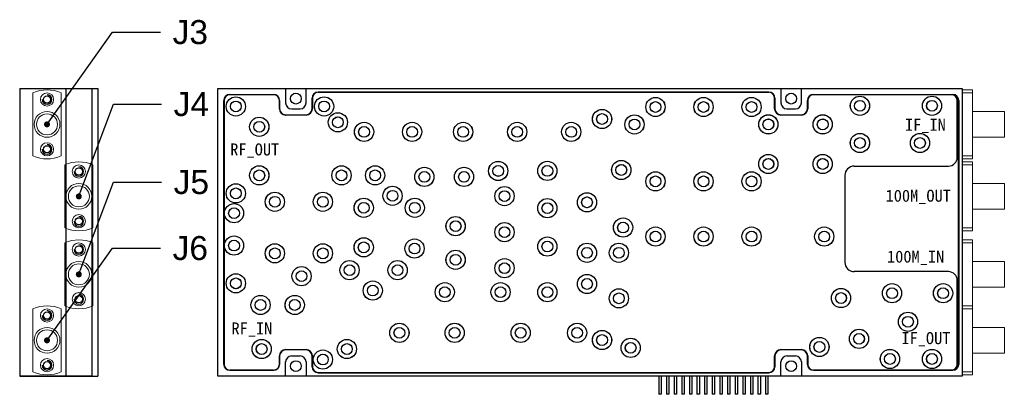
# Model space of a CAD drawing. Header units: millimetres. Extents: x 16 to 359, y 16 to 116.
# Tile 2 of 2: x 195 to 359, y 26 to 89. Entities that reach past the tile are written whole.
import ezdxf
from ezdxf import colors
from ezdxf.entities.mleader import LeaderData, LeaderLine
from ezdxf.math import Vec2, Vec3

# ---------------------------------------------------------------- set-up
doc = ezdxf.new("R2010")
doc.units = ezdxf.units.MM
doc.layers.add('螺钉孔', color=2, linetype='Continuous')
doc.styles.get("Standard").update_dxf_attribs({"font": 'arial.ttf'})

# ---------------------------------------------------------------- blocks, each defined once
blk = doc.blocks.new('SMP-JFD22')
at = {"color": 7, "linetype": 'Continuous', "lineweight": 15}
for p, q in [((2747.26, 1816.5), (2747.26, 1806.01)), ((2751.96, 1806.01), (2751.96, 1816.5))]:
    blk.add_line(p, q, dxfattribs=at)
for centre, radius in [((2749.61, 1815.41), 1.1), ((2749.61, 1811.26), 2.15), ((2749.61, 1811.26), 1.75), ((2749.61, 1811.26), 0.19), ((2749.61, 1807.11), 1.1)]:
    blk.add_circle(centre, radius, dxfattribs=at)
for start, end in [(65.8771, 114.1229), (245.8771, 294.1229)]:
    blk.add_arc((2749.61, 1811.26), 5.75, start, end, dxfattribs=at)
blk = doc.blocks.new('SMP-JFD22-TOP')
at = {"color": 7, "linetype": 'Continuous', "lineweight": 15}
for p, q in [((2591.34, 1810.51), (2589.64, 1810.51)), ((2589.64, 1810), (2589.64, 1810.51)), ((2589.64, 1810), (2591.34, 1810)), ((2589.64, 1799.51), (2589.64, 1810)), ((2591.34, 1810), (2591.34, 1810.51)), ((2591.34, 1799.51), (2591.34, 1810)), ((2589.64, 1806.91), (2584.34, 1806.91)), ((2584.34, 1804.76), (2584.34, 1806.91)), ((2584.34, 1802.61), (2584.34, 1804.76)), ((2584.34, 1802.61), (2589.64, 1802.61)), ((2589.64, 1799.51), (2591.34, 1799.51)), ((2589.64, 1799.01), (2589.64, 1799.51)), ((2591.34, 1799.01), (2591.34, 1799.51)), ((2589.64, 1799.01), (2591.34, 1799.01))]:
    blk.add_line(p, q, dxfattribs=at)
blk = doc.blocks.new('盖板')
for p, q in [((328.78, 147.68), (253.68, 147.68)), ((238.03, 146.33), (238.03, 102.33)), ((246.28, 147.28), (238.98, 147.28)), ((247.23, 144.93), (247.23, 146.33)), ((252.73, 146.73), (252.73, 144.93)), ((329.73, 144.93), (329.73, 146.73)), ((335.23, 146.33), (335.23, 144.93)), ((359.18, 147.28), (336.18, 147.28)), ((360.13, 136.83), (360.13, 146.33)), ((251.68, 143.88), (248.28, 143.88)), ((334.18, 143.88), (330.78, 143.88)), ((342.98, 135.38), (358.68, 135.38)), ((341.43, 133.83), (341.43, 119.33)), ((358.68, 117.78), (342.98, 117.78)), ((360.13, 102.33), (360.13, 116.33)), ((247.23, 102.33), (247.23, 103.73)), ((248.28, 104.78), (251.68, 104.78)), ((252.73, 103.73), (252.73, 101.93)), ((329.73, 101.93), (329.73, 103.73)), ((330.78, 104.78), (334.18, 104.78)), ((335.23, 103.73), (335.23, 102.33)), ((238.98, 101.38), (246.28, 101.38)), ((253.68, 100.98), (328.78, 100.98)), ((336.18, 101.38), (359.18, 101.38))]:
    blk.add_line(p, q)
for centre, radius in [((239.98, 145.33), 1.6), ((239.98, 145.33), 0.9), ((254.68, 145.33), 1.6), ((254.68, 145.33), 0.9), ((309.88, 145.23), 1.6), ((309.88, 145.23), 0.9), ((317.88, 145.23), 1.6), ((317.88, 145.23), 0.9), ((325.88, 145.23), 1.6), ((325.88, 145.23), 0.9), ((343.93, 145.43), 1.6), ((343.93, 145.43), 0.9), ((355.93, 145.43), 1.6), ((355.93, 145.43), 0.9), ((300.98, 143.23), 1.6), ((243.88, 141.93), 1.6), ((243.88, 141.93), 0.9), ((256.98, 142.68), 1.6), ((256.98, 142.68), 0.9), ((261.34, 141.08), 1.6), ((269.34, 141.08), 1.6), ((277.84, 141.08), 1.6), ((286.84, 141.08), 1.6), ((295.84, 141.08), 1.6), ((300.98, 143.23), 0.9), ((306.38, 142.33), 1.6), ((306.38, 142.33), 0.9), ((328.68, 142.33), 1.6), ((328.68, 142.33), 0.9), ((337.73, 142.33), 1.6), ((337.73, 142.33), 0.9), ((261.34, 141.08), 0.9), ((269.34, 141.08), 0.9), ((277.84, 141.08), 0.9), ((286.84, 141.08), 0.9), ((295.84, 141.08), 0.9), ((343.93, 139.23), 1.6), ((343.93, 139.23), 0.9), ((353.93, 139.23), 1.6), ((353.93, 139.23), 0.9), ((283.68, 134.57), 1.6), ((291.87, 134.58), 1.6), ((304.18, 134.73), 1.6), ((328.68, 135.73), 1.6), ((328.68, 135.73), 0.9), ((337.73, 135.73), 1.6), ((337.73, 135.73), 0.9), ((243.88, 133.83), 1.6), ((243.88, 133.83), 0.9), ((257.58, 133.83), 1.6), ((257.58, 133.83), 0.9), ((263.18, 133.83), 1.6), ((263.18, 133.83), 0.9), ((271.38, 133.58), 1.6), ((271.38, 133.58), 0.9), ((277.98, 133.58), 1.6), ((283.68, 134.57), 0.9), ((291.87, 134.58), 0.9), ((304.18, 134.73), 0.9), ((277.98, 133.58), 0.9), ((309.88, 132.83), 1.6), ((309.88, 132.83), 0.9), ((317.88, 132.83), 1.6), ((317.88, 132.83), 0.9), ((325.88, 132.83), 1.6), ((325.88, 132.83), 0.9), ((239.98, 130.83), 1.6), ((239.98, 130.83), 0.9), ((266.08, 130.43), 1.6), ((266.08, 130.43), 0.9), ((284.73, 130.37), 1.6), ((284.73, 130.37), 0.9), ((246.48, 129.43), 1.6), ((246.48, 129.43), 0.9), ((254.48, 129.43), 1.6), ((254.48, 129.43), 0.9), ((261.28, 128.43), 1.6), ((269.78, 128.43), 1.6), ((291.87, 128.37), 1.6), ((298.47, 129.34), 1.6), ((298.47, 129.34), 0.9), ((239.68, 127.53), 1.6), ((239.68, 127.53), 0.9), ((261.28, 128.43), 0.9), ((269.78, 128.43), 0.9), ((291.87, 128.37), 0.9), ((276.58, 125.37), 1.6), ((304.48, 125.13), 1.6), ((276.58, 125.37), 0.9), ((284.73, 124.37), 1.6), ((284.73, 124.37), 0.9), ((304.48, 125.13), 0.9), ((309.88, 123.63), 1.6), ((317.88, 123.63), 1.6), ((325.88, 123.63), 1.6), ((337.98, 123.63), 1.6), ((239.68, 122.13), 1.6), ((239.68, 122.13), 0.9), ((261.28, 121.83), 1.6), ((269.74, 121.63), 1.6), ((291.87, 121.97), 1.6), ((309.88, 123.63), 0.9), ((317.88, 123.63), 0.9), ((325.88, 123.63), 0.9), ((337.98, 123.63), 0.9), ((246.48, 120.83), 1.6), ((246.48, 120.83), 0.9), ((254.48, 120.83), 1.6), ((254.48, 120.83), 0.9), ((261.28, 121.83), 0.9), ((269.74, 121.63), 0.9), ((291.87, 121.97), 0.9), ((298.47, 120.93), 1.6), ((298.47, 120.93), 0.9), ((303.78, 120.93), 1.6), ((303.78, 120.93), 0.9), ((276.58, 119.76), 1.6), ((276.58, 119.76), 0.9), ((284.73, 118.36), 1.6), ((250.92, 117.03), 1.6), ((258.92, 118.03), 1.6), ((258.92, 118.03), 0.9), ((266.92, 118.03), 1.6), ((266.92, 118.03), 0.9), ((284.73, 118.36), 0.9), ((239.98, 115.83), 1.6), ((239.98, 115.83), 0.9), ((250.92, 117.03), 0.9), ((298.47, 115.73), 1.6), ((298.47, 115.73), 0.9), ((262.79, 114.63), 1.6), ((262.79, 114.63), 0.9), ((274.78, 114.36), 1.6), ((274.78, 114.36), 0.9), ((284.07, 114.36), 1.6), ((284.07, 114.36), 0.9), ((291.87, 114.36), 1.6), ((291.87, 114.36), 0.9), ((303.78, 113.33), 1.6), ((340.78, 113.38), 1.6), ((349.28, 114.18), 1.6), ((349.28, 114.18), 0.9), ((357.78, 114.18), 1.6), ((357.78, 114.18), 0.9), ((244.09, 112.23), 1.6), ((249.79, 112.23), 1.6), ((303.78, 113.33), 0.9), ((340.78, 113.38), 0.9), ((244.09, 112.23), 0.9), ((249.79, 112.23), 0.9), ((351.93, 109.43), 1.6), ((351.93, 109.43), 0.9), ((267.22, 107.58), 1.6), ((267.22, 107.58), 0.9), ((276.42, 107.58), 1.6), ((276.42, 107.58), 0.9), ((287.42, 107.58), 1.6), ((287.42, 107.58), 0.9), ((296.82, 107.58), 1.6), ((296.82, 107.58), 0.9), ((300.98, 106.38), 1.6), ((300.98, 106.38), 0.9), ((305.74, 105.08), 1.6), ((337.18, 105.23), 1.6), ((343.78, 106.58), 1.6), ((343.78, 106.58), 0.9), ((244.28, 104.88), 1.6), ((244.28, 104.88), 0.9), ((258.48, 104.88), 1.6), ((258.48, 104.88), 0.9), ((305.74, 105.08), 0.9), ((337.18, 105.23), 0.9), ((254.48, 103.13), 1.6), ((254.48, 103.13), 0.9), ((348.93, 103.23), 1.6), ((348.93, 103.23), 0.9), ((355.93, 103.23), 1.6), ((355.93, 103.23), 0.9)]:
    blk.add_circle(centre, radius)
for centre, radius, start, end in [((253.68, 146.73), 0.95, 90, 180), ((328.78, 146.73), 0.95, 0, 90), ((238.98, 146.33), 0.95, 90, 180), ((246.28, 146.33), 0.95, 360, 90), ((336.18, 146.33), 0.95, 90, 180), ((359.18, 146.33), 0.95, 360, 90), ((248.28, 144.93), 1.05, 180, 270), ((251.68, 144.93), 1.05, 270, 360), ((330.78, 144.93), 1.05, 180, 270), ((334.18, 144.93), 1.05, 270, 360), ((358.68, 136.83), 1.45, 270, 0), ((342.98, 133.83), 1.55, 90, 180), ((342.98, 119.33), 1.55, 180, 270), ((358.68, 116.33), 1.45, 0, 90), ((248.28, 103.73), 1.05, 90, 180), ((251.68, 103.73), 1.05, 0, 90), ((330.78, 103.73), 1.05, 90, 180), ((334.18, 103.73), 1.05, 0, 90), ((238.98, 102.33), 0.95, 180, 270), ((246.28, 102.33), 0.95, 270, 0), ((253.68, 101.93), 0.95, 180, 270), ((328.78, 101.93), 0.95, 270, 360), ((336.18, 102.33), 0.95, 180, 270), ((359.18, 102.33), 0.95, 270, 0)]:
    blk.add_arc(centre, radius, start, end)
blk = doc.blocks.new('_Dot')
at = {"color": 0, "linetype": 'ByBlock', "lineweight": -2}
blk.add_line((-0.5, 0), (-1, 0), dxfattribs=at)
at = {"color": 0, "linetype": 'ByBlock', "const_width": 0.5}
blk.add_lwpolyline([(-0.25, 0, 1), (0.25, 0, 1)], format="xyb", close=True, dxfattribs=at)

msp = doc.modelspace()

# ---------------------------------------------------------------- linework, layer by layer
for p, q in [((195.476, 77.191), (195.476, 29.191)), ((195.476, 77.191), (203.176, 77.191)), ((203.176, 77.191), (203.176, 29.191)), ((203.176, 77.191), (204.176, 77.191)), ((204.176, 77.191), (207.476, 77.191)), ((207.476, 77.191), (207.476, 29.191)), ((207.476, 77.191), (208.476, 77.191)), ((208.476, 77.191), (208.476, 29.191)), ((228.476, 77.191), (352.476, 77.191)), ((228.476, 29.191), (228.476, 77.191)), ((239.776, 77.191), (239.776, 74.791)), ((243.176, 74.791), (243.176, 77.191)), ((322.276, 77.191), (322.276, 74.791)), ((325.676, 74.791), (325.676, 77.191)), ((352.476, 77.191), (352.476, 29.191)), ((230.476, 76.191), (237.776, 76.191)), ((237.776, 76.141), (230.476, 76.141)), ((244.176, 73.791), (244.176, 75.591)), ((244.226, 75.591), (244.226, 73.791)), ((245.176, 76.591), (320.276, 76.591)), ((320.276, 76.541), (245.176, 76.541)), ((321.226, 73.791), (321.226, 75.591)), ((321.276, 75.591), (321.276, 73.791)), ((327.676, 76.191), (350.876, 76.191)), ((350.876, 76.141), (327.676, 76.141)), ((229.476, 31.191), (229.476, 75.191)), ((229.526, 75.191), (229.526, 31.191)), ((238.726, 73.791), (238.726, 75.191)), ((238.776, 75.191), (238.776, 73.791)), ((326.676, 73.791), (326.676, 75.191)), ((326.726, 75.191), (326.726, 73.791)), ((351.826, 31.191), (351.826, 75.191)), ((351.876, 75.191), (351.876, 31.191)), ((239.776, 72.791), (243.176, 72.791)), ((243.176, 72.741), (239.776, 72.741)), ((240.776, 73.791), (242.176, 73.791)), ((322.276, 72.791), (325.676, 72.791)), ((325.676, 72.741), (322.276, 72.741)), ((323.276, 73.791), (324.676, 73.791)), ((239.776, 33.641), (243.176, 33.641)), ((243.176, 33.591), (239.776, 33.591)), ((322.276, 33.641), (325.676, 33.641)), ((325.676, 33.591), (322.276, 33.591)), ((238.726, 31.191), (238.726, 32.591)), ((238.776, 32.591), (238.776, 31.191)), ((239.776, 29.191), (239.776, 31.591)), ((240.776, 32.591), (242.176, 32.591)), ((240.776, 32.591), (242.176, 32.591)), ((243.176, 31.591), (243.176, 29.191)), ((244.176, 30.791), (244.176, 32.591)), ((244.226, 32.591), (244.226, 30.791)), ((321.226, 30.791), (321.226, 32.591)), ((321.276, 32.591), (321.276, 30.791)), ((322.276, 29.191), (322.276, 31.591)), ((323.276, 32.591), (324.676, 32.591)), ((323.276, 32.591), (324.676, 32.591)), ((325.676, 31.591), (325.676, 29.191)), ((326.676, 31.191), (326.676, 32.591)), ((326.726, 32.591), (326.726, 31.191)), ((230.476, 30.241), (237.776, 30.241)), ((237.776, 30.191), (230.476, 30.191)), ((245.176, 29.841), (320.276, 29.841)), ((245.176, 29.791), (320.276, 29.791)), ((327.676, 30.241), (350.876, 30.241)), ((350.876, 30.191), (327.676, 30.191)), ((203.176, 29.191), (195.476, 29.191)), ((195.476, 29.191), (208.476, 29.191)), ((204.176, 29.191), (203.176, 29.191)), ((207.476, 29.191), (204.176, 29.191)), ((207.476, 29.191), (208.476, 29.191)), ((352.476, 29.191), (228.476, 29.191)), ((301.936, 29.191), (301.936, 26.191)), ((302.336, 29.191), (302.336, 26.191)), ((303.206, 29.191), (303.206, 26.191)), ((303.606, 29.191), (303.606, 26.191)), ((304.476, 29.191), (304.476, 26.191)), ((304.876, 29.191), (304.876, 26.191)), ((305.746, 29.191), (305.746, 26.191)), ((306.146, 29.191), (306.146, 26.191)), ((307.016, 29.191), (307.016, 26.191)), ((307.416, 29.191), (307.416, 26.191)), ((308.286, 29.191), (308.286, 26.191)), ((308.686, 29.191), (308.686, 26.191)), ((309.556, 29.191), (309.556, 26.191)), ((309.956, 29.191), (309.956, 26.191)), ((310.826, 29.191), (310.826, 26.191)), ((311.226, 29.191), (311.226, 26.191)), ((312.096, 29.191), (312.096, 26.191)), ((312.496, 29.191), (312.496, 26.191)), ((313.366, 29.191), (313.366, 26.191)), ((313.766, 29.191), (313.766, 26.191)), ((314.636, 29.191), (314.636, 26.191)), ((315.036, 29.191), (315.036, 26.191)), ((315.906, 29.191), (315.906, 26.191)), ((316.306, 29.191), (316.306, 26.191)), ((317.176, 29.191), (317.176, 26.191)), ((317.576, 29.191), (317.576, 26.191)), ((318.446, 29.191), (318.446, 26.191)), ((318.846, 29.191), (318.846, 26.191)), ((319.716, 29.191), (319.716, 26.191)), ((320.116, 29.191), (320.116, 26.191)), ((302.336, 26.191), (301.936, 26.191)), ((303.606, 26.191), (303.206, 26.191)), ((304.876, 26.191), (304.476, 26.191)), ((306.146, 26.191), (305.746, 26.191)), ((307.416, 26.191), (307.016, 26.191)), ((308.686, 26.191), (308.286, 26.191)), ((309.956, 26.191), (309.556, 26.191)), ((311.226, 26.191), (310.826, 26.191)), ((312.496, 26.191), (312.096, 26.191)), ((313.766, 26.191), (313.366, 26.191)), ((315.036, 26.191), (314.636, 26.191)), ((316.306, 26.191), (315.906, 26.191)), ((317.576, 26.191), (317.176, 26.191)), ((318.846, 26.191), (318.446, 26.191)), ((320.116, 26.191), (319.716, 26.191))]:
    msp.add_line(p, q)
for centre, radius in [((231.476, 74.191), 1.6), ((241.476, 75.491), 0.9), ((246.176, 74.191), 1.6), ((301.375, 74.09), 1.6), ((309.375, 74.09), 1.6), ((317.375, 74.09), 1.6), ((323.976, 75.491), 0.9), ((335.426, 74.291), 1.6), ((347.426, 74.291), 1.6), ((231.476, 74.191), 0.9), ((246.176, 74.191), 0.9), ((301.375, 74.09), 0.9), ((309.375, 74.09), 0.9), ((317.375, 74.09), 0.9), ((335.426, 74.291), 0.9), ((347.426, 74.291), 0.9), ((235.376, 70.791), 1.6), ((248.476, 71.541), 1.6), ((248.476, 71.541), 0.9), ((292.475, 72.09), 1.6), ((292.475, 72.09), 0.9), ((297.875, 71.19), 1.6), ((320.175, 71.194), 1.6), ((329.226, 71.194), 1.6), ((235.376, 70.791), 0.9), ((252.836, 69.941), 1.6), ((252.836, 69.941), 0.9), ((260.836, 69.941), 1.6), ((260.836, 69.941), 0.9), ((269.336, 69.941), 1.6), ((269.336, 69.941), 0.9), ((278.336, 69.941), 1.6), ((278.336, 69.941), 0.9), ((287.336, 69.941), 1.6), ((287.336, 69.941), 0.9), ((297.875, 71.19), 0.9), ((320.175, 71.194), 0.9), ((329.226, 71.194), 0.9), ((335.426, 68.091), 1.6), ((335.426, 68.091), 0.9), ((345.426, 68.091), 1.6), ((345.426, 68.091), 0.9), ((320.175, 64.594), 1.6), ((329.226, 64.594), 1.6), ((235.376, 62.691), 1.6), ((249.076, 62.691), 1.6), ((254.676, 62.691), 1.6), ((262.884, 62.441), 1.6), ((269.484, 62.439), 1.6), ((275.175, 63.434), 1.6), ((275.175, 63.434), 0.9), ((283.366, 63.436), 1.6), ((283.366, 63.436), 0.9), ((295.675, 63.594), 1.6), ((295.675, 63.594), 0.9), ((320.175, 64.594), 0.9), ((329.226, 64.594), 0.9), ((235.376, 62.691), 0.9), ((249.076, 62.691), 0.9), ((254.676, 62.691), 0.9), ((262.884, 62.441), 0.9), ((269.484, 62.439), 0.9), ((301.375, 61.69), 1.6), ((301.375, 61.69), 0.9), ((309.375, 61.69), 1.6), ((309.375, 61.69), 0.9), ((317.375, 61.69), 1.6), ((317.375, 61.69), 0.9), ((231.476, 59.691), 1.6), ((257.577, 59.291), 1.6), ((276.225, 59.234), 1.6), ((231.476, 59.691), 0.9), ((237.976, 58.291), 1.6), ((237.976, 58.291), 0.9), ((245.976, 58.291), 1.6), ((245.976, 58.291), 0.9), ((257.577, 59.291), 0.9), ((276.225, 59.234), 0.9), ((289.966, 58.195), 1.6), ((289.966, 58.195), 0.9), ((252.784, 57.291), 1.6), ((252.784, 57.291), 0.9), ((261.284, 57.291), 1.6), ((261.284, 57.291), 0.9), ((283.366, 57.226), 1.6), ((283.366, 57.226), 0.9), ((268.084, 54.226), 1.6), ((268.084, 54.226), 0.9), ((276.225, 53.226), 1.6), ((276.225, 53.226), 0.9), ((295.976, 53.991), 1.6), ((295.976, 53.991), 0.9), ((301.375, 52.49), 1.6), ((301.375, 52.49), 0.9), ((309.375, 52.49), 1.6), ((309.375, 52.49), 0.9), ((317.375, 52.49), 1.6), ((317.375, 52.49), 0.9), ((329.476, 52.49), 1.6), ((329.476, 52.49), 0.9), ((237.976, 49.691), 1.6), ((245.976, 49.691), 1.6), ((252.784, 50.691), 1.6), ((252.784, 50.691), 0.9), ((261.241, 50.491), 1.6), ((261.241, 50.491), 0.9), ((283.366, 50.826), 1.6), ((283.366, 50.826), 0.9), ((237.976, 49.691), 0.9), ((245.976, 49.691), 0.9), ((268.084, 48.619), 1.6), ((268.084, 48.619), 0.9), ((250.421, 46.891), 1.6), ((250.421, 46.891), 0.9), ((258.421, 46.891), 1.6), ((258.421, 46.891), 0.9), ((276.225, 47.219), 1.6), ((276.225, 47.219), 0.9), ((231.476, 44.691), 1.6), ((242.421, 45.891), 1.6), ((242.421, 45.891), 0.9), ((231.476, 44.691), 0.9), ((254.289, 43.491), 1.6), ((254.289, 43.491), 0.9), ((266.284, 43.219), 1.6), ((275.566, 43.219), 1.6), ((283.366, 43.219), 1.6), ((349.276, 43.041), 1.6), ((235.589, 41.091), 1.6), ((241.289, 41.091), 1.6), ((266.284, 43.219), 0.9), ((275.566, 43.219), 0.9), ((283.366, 43.219), 0.9), ((332.276, 42.241), 1.6), ((332.276, 42.241), 0.9), ((349.276, 43.041), 0.9), ((235.589, 41.091), 0.9), ((241.289, 41.091), 0.9), ((343.426, 38.291), 1.6), ((258.722, 36.441), 1.6), ((267.922, 36.441), 1.6), ((278.922, 36.441), 1.6), ((288.322, 36.441), 1.6), ((343.426, 38.291), 0.9), ((258.722, 36.441), 0.9), ((267.922, 36.441), 0.9), ((278.922, 36.441), 0.9), ((288.322, 36.441), 0.9), ((292.476, 35.241), 1.6), ((292.476, 35.241), 0.9), ((335.276, 35.441), 1.6), ((335.276, 35.441), 0.9), ((235.776, 33.741), 1.6), ((235.776, 33.741), 0.9), ((249.976, 33.741), 1.6), ((249.976, 33.741), 0.9), ((297.236, 33.941), 1.6), ((297.236, 33.941), 0.9), ((328.676, 34.091), 1.6), ((328.676, 34.091), 0.9), ((245.976, 31.991), 1.6), ((245.976, 31.991), 0.9), ((340.426, 32.091), 1.6), ((340.426, 32.091), 0.9), ((347.426, 32.091), 1.6), ((347.426, 32.091), 0.9), ((241.476, 30.891), 0.9), ((323.976, 30.891), 0.9)]:
    msp.add_circle(centre, radius)
for centre, radius, start, end in [((230.476, 75.191), 1, 90, 180), ((230.476, 75.191), 0.95, 90, 180), ((237.776, 75.191), 1, 0, 90), ((237.776, 75.191), 0.95, 360, 90), ((245.176, 75.591), 1, 90, 180), ((245.176, 75.591), 0.95, 90, 180), ((320.276, 75.591), 1, 0, 90), ((320.276, 75.591), 0.95, 0, 90), ((327.676, 75.191), 1, 90, 180), ((327.676, 75.191), 0.95, 90, 180), ((350.876, 75.191), 1, 0, 90), ((350.876, 75.191), 0.95, 360, 90), ((240.776, 74.791), 1, 180, 270), ((242.176, 74.791), 1, 270, 0), ((323.276, 74.791), 1, 180, 270), ((324.676, 74.791), 1, 270, 0), ((239.776, 73.791), 1.05, 180, 270), ((239.776, 73.791), 1, 180, 270), ((243.176, 73.791), 1, 270, 0), ((243.176, 73.791), 1.05, 270, 360), ((322.276, 73.791), 1.05, 180, 270), ((322.276, 73.791), 1, 180, 270), ((325.676, 73.791), 1, 270, 0), ((325.676, 73.791), 1.05, 270, 360), ((239.776, 32.591), 1.05, 90, 180), ((239.776, 32.591), 1, 90, 180), ((243.176, 32.591), 1.05, 360, 90), ((243.176, 32.591), 1, 0, 90), ((322.276, 32.591), 1.05, 90, 180), ((322.276, 32.591), 1, 90, 180), ((325.676, 32.591), 1.05, 360, 90), ((325.676, 32.591), 1, 0, 90), ((230.476, 31.191), 1, 180, 270), ((230.476, 31.191), 0.95, 180, 270), ((237.776, 31.191), 1, 270, 0), ((237.776, 31.191), 0.95, 270, 360), ((240.776, 31.591), 1, 90, 180), ((242.176, 31.591), 1, 0, 90), ((323.276, 31.591), 1, 90, 180), ((324.676, 31.591), 1, 0, 90), ((327.676, 31.191), 1, 180, 270), ((327.676, 31.191), 0.95, 180, 270), ((350.876, 31.191), 1, 270, 0), ((350.876, 31.191), 0.95, 270, 360), ((245.176, 30.791), 1, 180, 270), ((245.176, 30.791), 0.95, 180, 270), ((320.276, 30.791), 1, 270, 0), ((320.276, 30.791), 0.95, 270, 0)]:
    msp.add_arc(centre, radius, start, end)
at = {"layer": '螺钉孔'}
for centre in [(200.026, 75.341), (200.026, 67.041), (205.326, 63.341), (205.326, 55.041), (205.326, 50.341), (205.326, 42.041), (200.026, 39.341), (200.026, 31.041)]:
    msp.add_circle(centre, 0.6, dxfattribs=at)
for centre in [(200.026, 75.341), (200.026, 67.041), (205.326, 63.341), (205.326, 55.041), (205.326, 50.341), (205.326, 42.041), (200.026, 39.341), (200.026, 31.041)]:
    msp.add_arc(centre, 0.8, 180, 90, dxfattribs=at)

# ---------------------------------------------------------------- block references
for name, p in [('SMP-JFD22', (-2549.581, -1740.065)), ('盖板', (-8.5, -71.14)), ('SMP-JFD22', (-2544.281, -1752.065)), ('SMP-JFD22', (-2544.281, -1765.065)), ('SMP-JFD22', (-2549.581, -1776.065))]:
    msp.add_blockref(name, p)
at = {"xscale": -1}
for p in [(2943.821, -1733.564), (2943.821, -1745.564), (2943.821, -1758.564), (2943.821, -1769.564)]:
    msp.add_blockref('SMP-JFD22-TOP', p, dxfattribs=at)

# ---------------------------------------------------------------- texts
at = {"char_height": 2, "attachment_point": 1}
for s, insert in [('{\\fSimSun|b0|i0|c134|p2;IF_IN}', (342.933, 72.122)), ('{\\fSimSun|b0|i0|c134|p2;RF_OUT}', (230.537, 68.018)), ('{\\fSimSun|b0|i0|c134|p2;100M_OUT}', (339.7, 60.303)), ('{\\fSimSun|b0|i0|c134|p2;100M_IN}', (339.94, 50.151)), ('{\\fSimSun|b0|i0|c134|p2;RF_IN}', (230.752, 38.175)), ('{\\fSimSun|b0|i0|c134|p2;IF_OUT}', (342.336, 36.56))]:
    msp.add_mtext_dynamic_manual_height_columns(s, width=12.57376, gutter_width=12.5, heights=[2.239], dxfattribs=dict(at, insert=insert))

# ---------------------------------------------------------------- leaders
ml = msp.add_multileader_mtext('Standard')
ml.set_content('J3', color=256)
ml.set_leader_properties()
ml.set_arrow_properties(name='DOT')
ml.build(insert=Vec2(0, 0))
ml.multileader.update_dxf_attribs({"arrow_head_size": 1})
ctx = ml.context
ctx.base_point, ctx.arrow_head_size, ctx.plane_origin = Vec3(218.943, 86.544), 1, Vec3(200.026, 71.191)
notes = []
notes.append((ctx, [(0, (1, 1, 0), (210.943, 86.544), (1, 0), 8, [(0, [(200.026, 71.191)], 0, [])])]))
ctx.mtext.insert, ctx.mtext.flow_direction = Vec3(220.943, 88.579), 5
ml = msp.add_multileader_mtext('Standard')
ml.set_content('J4', color=256)
ml.set_leader_properties()
ml.set_arrow_properties(name='DOT')
ml.build(insert=Vec2(0, 0))
ml.multileader.update_dxf_attribs({"arrow_head_size": 1})
ctx = ml.context
ctx.base_point, ctx.arrow_head_size, ctx.plane_origin = Vec3(219.116, 74.544), 1, Vec3(205.326, 59.191)
notes.append((ctx, [(0, (1, 1, 0), (211.116, 74.544), (1, 0), 8, [(0, [(205.326, 59.191)], 0, [])])]))
ctx.mtext.insert, ctx.mtext.flow_direction = Vec3(221.116, 76.578), 5
ml = msp.add_multileader_mtext('Standard')
ml.set_content('J5', color=256)
ml.set_leader_properties()
ml.set_arrow_properties(name='DOT')
ml.build(insert=Vec2(0, 0))
ml.multileader.update_dxf_attribs({"arrow_head_size": 1})
ctx = ml.context
ctx.base_point, ctx.arrow_head_size, ctx.plane_origin = Vec3(219.116, 61.544), 1, Vec3(205.326, 46.191)
notes.append((ctx, [(0, (1, 1, 0), (211.116, 61.544), (1, 0), 8, [(0, [(205.326, 46.191)], 0, [])])]))
ctx.mtext.insert, ctx.mtext.flow_direction = Vec3(221.116, 63.578), 5
ml = msp.add_multileader_mtext('Standard')
ml.set_content('J6', color=256)
ml.set_leader_properties()
ml.set_arrow_properties(name='DOT')
ml.build(insert=Vec2(0, 0))
ml.multileader.update_dxf_attribs({"arrow_head_size": 1})
ctx = ml.context
ctx.base_point, ctx.arrow_head_size, ctx.plane_origin = Vec3(218.943, 50.544), 1, Vec3(200.026, 35.191)
notes.append((ctx, [(0, (1, 1, 0), (210.943, 50.544), (1, 0), 8, [(0, [(200.026, 35.191)], 0, [])])]))
ctx.mtext.insert, ctx.mtext.flow_direction = Vec3(220.943, 52.578), 5
for ctx, leaders in notes:
    for number, flags, end, landing, length, lines in leaders:
        leader = LeaderData()
        leader.index, (leader.has_last_leader_line, leader.has_dogleg_vector, leader.attachment_direction) = number, flags
        leader.last_leader_point, leader.dogleg_vector, leader.dogleg_length = Vec3(end), Vec3(landing), length
        for number, points, colour, breaks in lines:
            line = LeaderLine()
            line.index, line.vertices, line.color, line.breaks = number, Vec3.list(points), colors.encode_raw_color(colour), breaks
            leader.lines.append(line)
        ctx.leaders.append(leader)

doc.saveas('drawing.dxf')
